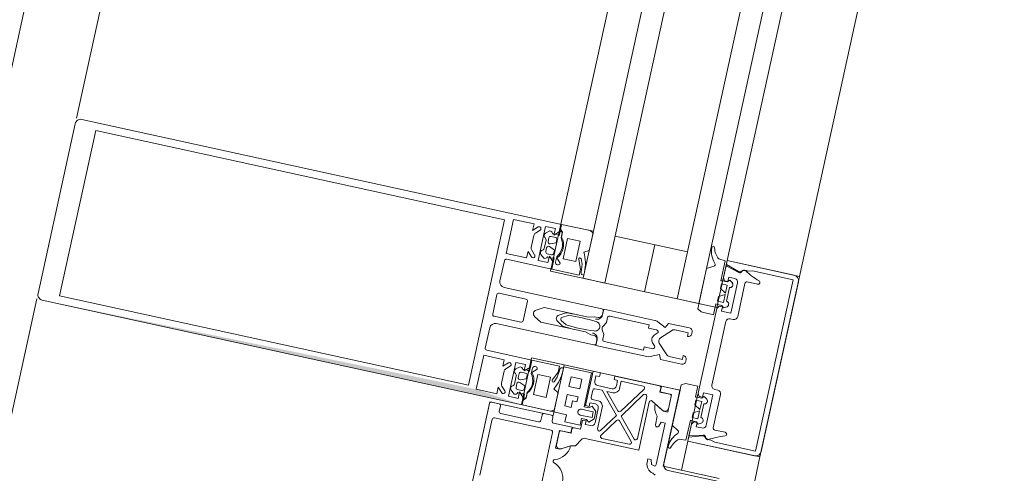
# Model space of a CAD drawing. Header units: metres. Extents: x 233012 to 233264, y 553571 to 554014.
# Tile 238 of 256: x 233205.816 to 233206.082, y 553843.787 to 553843.91. Entities that reach past the tile are written whole.
import ezdxf

# ---------------------------------------------------------------- set-up
doc = ezdxf.new("R2010")
doc.units = ezdxf.units.M
for name, color, linetype, lineweight in [('A-NL$1A_detailuitwerking', 252, 'Continuous', 5), ('A-NL$1B_3D-modellen_algemeen', 252, 'Continuous', 5), ('A-NL23_vloeraanzicht', 252, 'Continuous', 5), ('A-NL30_stijlen_dorpels-pui', 252, 'Continuous', 5), ('A-NL30_wandopeningen', 252, 'Continuous', 5), ('A-NL38_vlakvullingen-pui', 252, 'Continuous', 5)]:
    doc.layers.add(name, color=color, linetype=linetype, lineweight=lineweight)

# ---------------------------------------------------------------- blocks, each defined once
blk = doc.blocks.new('NLRS_31_WI_CWP_aluminium raam_gen_mie - AWS 65 BS kiep-2839039-01_Situatie')
at = {"layer": 'A-NL$1A_detailuitwerking'}
for p, q in [((0.2735, 0.04945), (0.247, 0.04945)), ((0.274, 0.04695), (0.274, 0.04895)), ((0.254, 0.04785), (0.2695, 0.04785)), ((0.27, 0.04735), (0.27, 0.03165)), ((0.2715, 0.03545), (0.2715, 0.04595)), ((0.272, 0.04645), (0.2735, 0.04645)), ((0.2735, 0.03495), (0.272, 0.03495)), ((0.2725, 0.03195), (0.2735, 0.03195)), ((0.274, 0.03245), (0.274, 0.03445)), ((0.2875, 0.032), (0.275, 0.032)), ((0.275, 0.032), (0.275, 0.0285)), ((0.2875, 0.0243), (0.2875, 0.032)), ((0.2695, 0.03115), (0.254, 0.03115)), ((0.2655, 0.02825), (0.2655, 0.02945)), ((0.2655, 0.02945), (0.27042, 0.02945)), ((0.26989, 0.02944), (0.26641, 0.02944)), ((0.27042, 0.02945), (0.27042, 0.02627)), ((0.272, 0.02627), (0.272, 0.03145)), ((0.2772, 0.0295), (0.2804, 0.0295)), ((0.2772, 0.0277), (0.2772, 0.0295)), ((0.2804, 0.0295), (0.2804, 0.0265)), ((0.2826, 0.0265), (0.2826, 0.0295)), ((0.2826, 0.0295), (0.2853, 0.0295)), ((0.2853, 0.0295), (0.2853, 0.0265)), ((0.26701, 0.02564), (0.2655, 0.02825)), ((0.26571, 0.02791), (0.26703, 0.02563)), ((0.27039, 0.02624), (0.27039, 0.02894)), ((0.273, 0.0285), (0.273, 0.0243)), ((0.275, 0.0285), (0.273, 0.0285)), ((0.279, 0.0277), (0.2772, 0.0277)), ((0.279, 0.0265), (0.279, 0.0277)), ((0.26703, 0.02563), (0.26727, 0.0243)), ((0.26727, 0.0243), (0.2693, 0.02313)), ((0.2715, 0.02624), (0.27039, 0.02624)), ((0.27042, 0.02627), (0.272, 0.02627)), ((0.272, 0.024), (0.272, 0.02574)), ((0.2745, 0.024), (0.272, 0.024)), ((0.273, 0.0243), (0.2749, 0.0243)), ((0.2745, 0.023), (0.2745, 0.024)), ((0.2749, 0.0243), (0.2749, 0.023)), ((0.2757, 0.0216), (0.2757, 0.0249)), ((0.2773, 0.0249), (0.2773, 0.0216)), ((0.2781, 0.023), (0.2781, 0.0243)), ((0.2781, 0.0243), (0.2875, 0.0243)), ((0.288, 0.024), (0.2785, 0.024)), ((0.2785, 0.024), (0.2785, 0.023)), ((0.2804, 0.0265), (0.279, 0.0265)), ((0.2853, 0.0265), (0.2826, 0.0265)), ((0.288, 0.022), (0.288, 0.024)), ((0.2698, 0.02224), (0.2698, 0.0074)), ((0.2735, 0.0215), (0.2735, 0.023)), ((0.2735, 0.023), (0.2745, 0.023)), ((0.2749, 0.023), (0.27429, 0.02219)), ((0.27429, 0.02219), (0.27547, 0.021)), ((0.2773, 0.0216), (0.2757, 0.0216)), ((0.27753, 0.021), (0.27871, 0.02219)), ((0.27871, 0.02219), (0.2781, 0.023)), ((0.2785, 0.023), (0.2795, 0.023)), ((0.2795, 0.023), (0.2795, 0.0215)), ((0.2805, 0.021), (0.2805, 0.0225)), ((0.281, 0.023), (0.283, 0.023)), ((0.2835, 0.0225), (0.2835, 0.02055)), ((0.2845, 0.018), (0.2845, 0.022)), ((0.2855, 0.023), (0.287, 0.023)), ((0.287, 0.023), (0.287, 0.022)), ((0.287, 0.022), (0.288, 0.022)), ((0.27307, 0.0195), (0.279, 0.0195)), ((0.2785, 0.0205), (0.2745, 0.0205)), ((0.27547, 0.021), (0.27753, 0.021)), ((0.2835, 0.02055), (0.27766, 0.0153)), ((0.27899, 0.01515), (0.2835, 0.01921)), ((0.2835, 0.01921), (0.2835, 0.01749)), ((0.2708, 0.01024), (0.2708, 0.01778)), ((0.27158, 0.0182), (0.27637, 0.01497)), ((0.27766, 0.0153), (0.27279, 0.01859)), ((0.285, 0.016), (0.287, 0.016)), ((0.287, 0.017), (0.2855, 0.017)), ((0.288, 0.018), (0.287, 0.018)), ((0.287, 0.018), (0.287, 0.017)), ((0.287, 0.016), (0.287, 0.00994)), ((0.288, 0.00566), (0.288, 0.018)), ((0.27642, 0.01418), (0.27163, 0.00987)), ((0.27247, 0.00927), (0.27775, 0.01403)), ((0.27775, 0.01403), (0.28475, 0.00931)), ((0.28622, 0.00953), (0.27905, 0.01436)), ((0.28447, 0.0084), (0.2728, 0.0084)), ((0.2698, 0.0074), (0.28311, 0.0074)), ((0.2815, 0.00315), (0.283, 0.00576)), ((0.28354, 0.00665), (0.28171, 0.00349)), ((0.2665, 0.00245), (0.26678, 0.0032)), ((0.26678, 0.0032), (0.26802, 0.0036)), ((0.26802, 0.00445), (0.267, 0.00445)), ((0.26802, 0.0036), (0.26802, 0.00445)), ((0.27728, 0.0035), (0.2785, 0.00311)), ((0.27983, 0.00445), (0.27745, 0.00445)), ((0.2785, 0.00311), (0.2785, 0.00195)), ((0.2815, 0.00195), (0.2815, 0.00315)), ((0.28639, 0.00246), (0.28639, 0.00516)), ((0.28639, 0.00516), (0.2875, 0.00516)), ((0.288, 0.00513), (0.28642, 0.00513)), ((0.28642, 0.00513), (0.28642, 0.00195)), ((0.288, -0.00005), (0.288, 0.00513)), ((0.26453, 0.00237), (0.2641, 0.00162)), ((0.2785, 0.00195), (0.267, 0.00195)), ((0.28642, 0.00195), (0.2815, 0.00195)), ((0.28241, 0.00196), (0.28589, 0.00196)), ((0.2661, -0.01555), (0.2661, -0.00155)), ((0.2676, -0.00005), (0.288, -0.00005))]:
    blk.add_line(p, q, dxfattribs=at)
for centre, major_axis, start_param, end_param in [((0.2735, 0.04895), (-0.000497, 0.000055), 3.250927, 4.821723), ((0.2695, 0.04735), (-0.000354, 0.000354), 3.926991, 5.497787), ((0.272, 0.04595), (-0.000257, 0.000429), 5.742766, 7.313562), ((0.2735, 0.04695), (0.000462, 0.000191), 4.31969, 5.890487), ((0.272, 0.03545), (-0.000439, 0.00024), 0.49973, 2.070526), ((0.2735, 0.03445), (0.000212, 0.000453), 5.150418, 6.721215), ((0.2725, 0.03145), (0.000191, 0.000462), 0.392699, 1.963496), ((0.2735, 0.03245), (0.000207, 0.000455), 3.567576, 5.138372), ((0.262, 0.02886), (0.000134, 0.000482), 5.300434, 7.809229), ((0.26656, 0.02845), (0.000464, 0.000886), 0.624973, 2.624168), ((0.2695, 0.03165), (-0.000462, 0.000191), 1.963495, 3.534292), ((0.26989, 0.02894), (-0.00029, 0.000408), 4.09429, 5.665225), ((0.25687, 0.03054), (-0.00309, 0.0038), 2.484449, 3.713523), ((0.26713, 0.03054), (0.00478, 0.00109), 3.233564, 4.462325), ((0.2715, 0.02574), (0.000496, 0.000061), 6.160696, 7.731492), ((0.2765, 0.0249), (0.000732, 0.000322), 5.868761, 9.010353), ((0.2688, 0.02226), (-0.000251, 0.000968), 4.441025, 5.506241), ((0.2745, 0.0215), (0.000851, 0.000526), 2.588027, 4.158814), ((0.2785, 0.0215), (-0.000973, 0.00023), 1.80262, 3.373417), ((0.281, 0.0225), (0.000269, 0.000421), 0.569244, 2.13999), ((0.283, 0.0225), (-0.000477, 0.000151), 3.448899, 5.019745), ((0.2855, 0.022), (0.000985, 0.000174), 1.396411, 2.967207), ((0.27307, 0.019), (0.000365, 0.000342), 0.818067, 3.366248), ((0.279, 0.021), (-0.00115, 0.00096), 2.266267, 3.837064), ((0.2713, 0.01778), (-0.000191, 0.000462), 5.297074, 7.461282), ((0.285, 0.0175), (0.00136, 0.00064), 2.705772, 4.272151), ((0.2855, 0.018), (0.000316, 0.000949), 1.892547, 3.463343), ((0.27609, 0.01455), (0.000499, 0.000037), 5.371159, 7.186302), ((0.27933, 0.01478), (0.000376, 0.00033), 1.583318, 3.398461), ((0.2713, 0.01024), (0.000211, 0.000453), 2.006336, 4.310171), ((0.2728, 0.0089), (-0.000236, 0.000441), 0.241641, 2.650195), ((0.28447, 0.0089), (-0.0004, 0.0003), 2.214872, 4.763052), ((0.2865, 0.00994), (0.000476, 0.000153), 3.808853, 5.973061), ((0.28306, 0.0011), (-0.00343, 0.00316), 5.46846, 6.223196), ((0.28311, 0.0069), (0.000499, 0.000038), 5.683262, 7.777657), ((0.2875, 0.00566), (-0.000145, 0.000479), 2.847591, 4.418372), ((0.267, 0.00195), (0.00142, 0.00205), 0.606013, 2.009361), ((0.2775, 0.00395), (-0.000272, 0.000422), 5.807237, 8.387005), ((0.28256, 0.00295), (0.000345, 0.000939), 1.351475, 3.35067), ((0.267, 0.00245), (0.000494, 0.00008), 2.980676, 4.551514), ((0.28589, 0.00246), (-0.000498, 0.000049), 1.669494, 3.24043), ((0.2676, -0.00155), (0.00106, 0.00106), 0.785398, 2.356195)]:
    blk.add_ellipse(centre, major_axis=major_axis, ratio=1, start_param=start_param, end_param=end_param, dxfattribs=at)
at = {"layer": 'A-NL30_wandopeningen'}
for p, q in [((0.274, 0.0495), (0.247, 0.0495)), ((0.274, 0.032), (0.274, 0.0495)), ((0.288, 0.032), (0.274, 0.032)), ((0.288, 0), (0.288, 0.032)), ((0.267, -0.0155), (0.267, 0)), ((0.267, 0), (0.288, 0))]:
    blk.add_line(p, q, dxfattribs=at)
blk = doc.blocks.new('Rectangular Mullion - NLRS_31_CWM_vliesgevelprofiel bxh 50x200_gen_mie-2811612-01_Situatie')
at = {"layer": 'A-NL30_stijlen_dorpels-pui'}
for p, q in [((233203.512, 553833.28429), (233203.39443, 553832.747)), ((233203.6431, 553833.2556), (233203.65169, 553833.25372)), ((233203.68784, 553833.24581), (233203.68613, 553833.23799)), ((233203.5898, 553832.70425), (233203.70738, 553833.24153))]:
    blk.add_line(p, q, dxfattribs=at)
blk = doc.blocks.new('NLRS_21_CWP_dubbele beglazing_gen_mie - dubbele beglazing_gen-2812561-01_Situatie')
at = {"layer": 'A-NL38_vlakvullingen-pui'}
for p, q in [((0.588, 0.032), (-0.588, 0.032)), ((-0.588, 0.032), (-0.588, 0.026)), ((-0.588, 0.026), (0.588, 0.026)), ((0.588, 0.006), (-0.588, 0.006)), ((-0.588, 0.006), (-0.588, 0)), ((-0.588, 0), (0.588, 0))]:
    blk.add_line(p, q, dxfattribs=at)
blk = doc.blocks.new('Rectangular Mullion - NLRS_31_CWM_vliesgevelprofiel bxh 50x200_gen_mie-2811811-01_Situatie')
at = {"layer": 'A-NL30_stijlen_dorpels-pui'}
for p, q in [((233199.88975, 553827.93495), (233199.64392, 553826.81154)), ((233200.02066, 553827.90631), (233199.77482, 553826.78289)), ((233200.06559, 553827.89648), (233199.81976, 553826.77306)), ((233199.8393, 553826.76878), (233200.08513, 553827.8922)), ((233199.78361, 553826.78097), (233199.77502, 553826.78285)), ((233199.80901, 553826.77541), (233199.78948, 553826.77969))]:
    blk.add_line(p, q, dxfattribs=at)
blk = doc.blocks.new('Rectangular Mullion - vliesgevelprofiel_gen_bxh200x50-V52-01_Situatie')
at = {"layer": 'A-NL30_stijlen_dorpels-pui'}
blk.add_hatch(color=256, dxfattribs=at).paths.add_polyline_path([(-0.025, 0.0408), (-0.0235, 0.0538), (-0.025, 0.1735)])
at = {"layer": 'A-NL$1A_detailuitwerking'}
for p, q in [((-0.025, 0.1735), (-0.025, 0.0408)), ((0.0235, 0.175), (-0.0235, 0.175)), ((0.025, 0.0408), (0.025, 0.1735)), ((-0.0229, 0.0561), (-0.0229, 0.1692)), ((-0.0229, 0.1692), (0.0229, 0.1692)), ((0.0229, 0.1692), (0.0229, 0.0561)), ((0.0229, 0.0561), (-0.0229, 0.0561)), ((-0.0235, 0.0481), (-0.0235, 0.0538)), ((-0.0235, 0.0538), (-0.0141, 0.0538)), ((-0.0141, 0.0538), (-0.0141, 0.0481)), ((-0.0126, 0.0413), (-0.0126, 0.0533)), ((-0.0121, 0.0538), (-0.0065, 0.0538)), ((-0.0032, 0.0459), (-0.0032, 0.0533)), ((-0.0027, 0.0538), (0.0027, 0.0538)), ((0.0032, 0.0533), (0.0032, 0.0459)), ((0.0065, 0.0538), (0.0121, 0.0538)), ((0.0126, 0.0533), (0.0126, 0.0413)), ((0.0141, 0.0481), (0.0141, 0.0538)), ((0.0141, 0.0538), (0.0235, 0.0538)), ((0.0235, 0.0538), (0.0235, 0.0481)), ((-0.005, 0.0523), (-0.005, 0.0253)), ((0.005, 0.0253), (0.005, 0.0523)), ((-0.0217, 0.0481), (-0.0235, 0.0481)), ((-0.02295, 0.04685), (-0.0217, 0.0481)), ((-0.0141, 0.0481), (-0.0159, 0.0481)), ((-0.0159, 0.0481), (-0.01465, 0.04685)), ((0.0159, 0.0481), (0.0141, 0.0481)), ((0.01465, 0.04685), (0.0159, 0.0481)), ((0.0235, 0.0481), (0.0217, 0.0481)), ((0.0217, 0.0481), (0.02295, 0.04685)), ((-0.02118, 0.04721), (-0.02224, 0.04615)), ((-0.01713, 0.0475), (-0.02047, 0.0475)), ((-0.01536, 0.04615), (-0.01642, 0.04721)), ((0.0027, 0.0454), (-0.0027, 0.0454)), ((0.01642, 0.04721), (0.01536, 0.04615)), ((0.02047, 0.0475), (0.01713, 0.0475)), ((0.02224, 0.04615), (0.02118, 0.04721)), ((-0.0235, 0.0422), (-0.0235, 0.0449)), ((-0.0235, 0.0449), (-0.0141, 0.0449)), ((-0.02176, 0.04451), (-0.02258, 0.04354)), ((-0.0212, 0.0417), (-0.0212, 0.0429)), ((-0.0207, 0.0434), (-0.01965, 0.0434)), ((-0.01765, 0.044), (-0.01995, 0.044)), ((-0.01918, 0.0427), (-0.01979, 0.0412)), ((-0.01781, 0.0412), (-0.01842, 0.0427)), ((-0.01795, 0.0434), (-0.0169, 0.0434)), ((-0.0164, 0.0429), (-0.0164, 0.0417)), ((-0.01502, 0.04354), (-0.01585, 0.04452)), ((-0.0141, 0.0449), (-0.0141, 0.0422)), ((-0.002, 0.04064), (-0.00087, 0.0426)), ((0.00087, 0.0426), (0.002, 0.04064)), ((0.0141, 0.0422), (0.0141, 0.0449)), ((0.0141, 0.0449), (0.0235, 0.0449)), ((0.01585, 0.04452), (0.01502, 0.04354)), ((0.0164, 0.0417), (0.0164, 0.0429)), ((0.0169, 0.0434), (0.01795, 0.0434)), ((0.01995, 0.044), (0.01765, 0.044)), ((0.01842, 0.0427), (0.01781, 0.0412)), ((0.01979, 0.0412), (0.01918, 0.0427)), ((0.01965, 0.0434), (0.0207, 0.0434)), ((0.0212, 0.0429), (0.0212, 0.0417)), ((0.02258, 0.04354), (0.02176, 0.04451)), ((0.0235, 0.0449), (0.0235, 0.0422)), ((-0.025, 0.0408), (-0.0231, 0.0408)), ((-0.02365, 0.0408), (-0.025, 0.0408)), ((-0.025, 0.0408), (-0.025, 0.0329)), ((-0.02295, 0.0401), (-0.02365, 0.0408)), ((-0.0217, 0.0422), (-0.0235, 0.0422)), ((-0.0231, 0.0408), (-0.0217, 0.0422)), ((-0.02191, 0.0408), (-0.02296, 0.0408)), ((-0.0216, 0.0401), (-0.02295, 0.0401)), ((-0.02278, 0.0402), (-0.02138, 0.04014)), ((-0.01979, 0.0412), (-0.0207, 0.0412)), ((-0.0169, 0.0412), (-0.01781, 0.0412)), ((-0.01615, 0.0402), (-0.0147, 0.0402)), ((-0.0141, 0.0422), (-0.0159, 0.0422)), ((-0.0159, 0.0422), (-0.0145, 0.0408)), ((-0.01464, 0.0389), (-0.01584, 0.0401)), ((-0.0126, 0.0408), (-0.01569, 0.0408)), ((-0.0145, 0.0408), (-0.0131, 0.0408)), ((-0.0126, 0.0332), (-0.0126, 0.0408)), ((-0.002, 0.0283), (-0.002, 0.04064)), ((0.002, 0.04064), (0.002, 0.0283)), ((0.01569, 0.0408), (0.0126, 0.0408)), ((0.0126, 0.0408), (0.0126, 0.0332)), ((0.0131, 0.0408), (0.0145, 0.0408)), ((0.0159, 0.0422), (0.0141, 0.0422)), ((0.0145, 0.0408), (0.0159, 0.0422)), ((0.01584, 0.0401), (0.01464, 0.0389)), ((0.0147, 0.0402), (0.01615, 0.0402)), ((0.01781, 0.0412), (0.0169, 0.0412)), ((0.0207, 0.0412), (0.01979, 0.0412)), ((0.02138, 0.04014), (0.02278, 0.0402)), ((0.02295, 0.0401), (0.0216, 0.0401)), ((0.0235, 0.0422), (0.0217, 0.0422)), ((0.0217, 0.0422), (0.0231, 0.0408)), ((0.02296, 0.0408), (0.02191, 0.0408)), ((0.02365, 0.0408), (0.02295, 0.0401)), ((0.0231, 0.0408), (0.025, 0.0408)), ((0.025, 0.0408), (0.02365, 0.0408)), ((0.025, 0.0329), (0.025, 0.0408)), ((-0.0216, 0.0384), (-0.016, 0.0384)), ((-0.0216, 0.0349), (-0.0216, 0.0384)), ((-0.016, 0.0384), (-0.016, 0.0349)), ((0.016, 0.0349), (0.016, 0.0384)), ((0.016, 0.0384), (0.0216, 0.0384)), ((0.0216, 0.0384), (0.0216, 0.0349)), ((-0.016, 0.0349), (-0.0216, 0.0349)), ((-0.00085, 0.03632), (-0.00187, 0.03455)), ((-0.00133, 0.03379), (-0.00042, 0.03536)), ((0.00043, 0.03534), (0.00133, 0.03379)), ((0.00187, 0.03455), (0.00087, 0.03629)), ((0.0216, 0.0349), (0.016, 0.0349)), ((-0.025, 0.0329), (-0.02448, 0.032)), ((-0.02448, 0.032), (-0.01972, 0.032)), ((-0.01972, 0.032), (-0.01894, 0.03336)), ((-0.01567, 0.03312), (-0.01701, 0.03364)), ((-0.01671, 0.03427), (-0.0143, 0.0332)), ((-0.01349, 0.0329), (-0.01567, 0.03312)), ((-0.0143, 0.0332), (-0.0126, 0.0332)), ((-0.01371, 0.032), (-0.01292, 0.032)), ((0.0126, 0.0332), (0.0143, 0.0332)), ((0.01292, 0.032), (0.01371, 0.032)), ((0.01567, 0.03312), (0.01349, 0.0329)), ((0.0143, 0.0332), (0.01671, 0.03427)), ((0.01701, 0.03364), (0.01567, 0.03312)), ((0.01894, 0.03336), (0.01972, 0.032)), ((0.01972, 0.032), (0.02448, 0.032)), ((0.02448, 0.032), (0.025, 0.0329)), ((-0.0025, 0.02675), (-0.002, 0.0283)), ((-0.0025, 0.0258), (-0.0025, 0.02675)), ((0.002, 0.0283), (0.0025, 0.02675)), ((0.0025, 0.02675), (0.0025, 0.0258)), ((-0.00342, 0.02479), (-0.005, 0.02479)), ((-0.005, 0.02479), (-0.005, 0.01066)), ((-0.0045, 0.0248), (-0.0035, 0.0248)), ((-0.00165, 0.02331), (-0.00048, 0.02398)), ((0.0005, 0.02397), (0.00165, 0.02331)), ((0.005, 0.02479), (0.00342, 0.02479)), ((0.0035, 0.0248), (0.0045, 0.0248)), ((0.005, 0.01066), (0.005, 0.02479)), ((-0.0035, 0.0119), (-0.0035, 0.02281)), ((-0.003, 0.02331), (-0.00165, 0.02331)), ((0.00165, 0.02331), (0.003, 0.02331)), ((0.0035, 0.02281), (0.0035, 0.0119)), ((-0.0026, 0.0119), (-0.0035, 0.0119)), ((-0.0026, 0.00962), (-0.0026, 0.0119)), ((0.0035, 0.0119), (0.0026, 0.0119)), ((0.0026, 0.0119), (0.0026, 0.00962)), ((-0.00481, 0.00982), (-0.00372, 0.00747)), ((-0.00341, 0.00546), (-0.00071, 0.00816)), ((-0.00106, 0.00994), (-0.00175, 0.00925)), ((0.00071, 0.00816), (0.00341, 0.00546)), ((0.00175, 0.00925), (0.00106, 0.00994)), ((0.00372, 0.00747), (0.00481, 0.00982)), ((-0.00372, 0.00747), (-0.005, 0.00688)), ((-0.005, 0.00688), (-0.005, 0.0011)), ((0.005, 0.00688), (0.00372, 0.00747)), ((0.005, 0.0011), (0.005, 0.00688)), ((-0.0037, 0.0011), (-0.0037, 0.00475)), ((0.0037, 0.00475), (0.0037, 0.0011)), ((-0.02168, 0), (-0.02273, -0.00181)), ((-0.01051, 0), (-0.02168, 0)), ((-0.0099, -0.00106), (-0.01051, 0)), ((-0.00265, 0.0011), (-0.0037, 0.0011)), ((0.0037, 0.0011), (0.00265, 0.0011)), ((0.01051, 0), (0.0099, -0.00106)), ((0.02168, 0), (0.01051, 0)), ((0.02273, -0.00181), (0.02168, 0)), ((-0.02494, -0.00266), (-0.02485, -0.0045)), ((-0.0099, -0.0045), (-0.0099, -0.00106)), ((0.0099, -0.00106), (0.0099, -0.0045)), ((0.02485, -0.0045), (0.02494, -0.00266)), ((-0.0239, -0.005), (-0.025, -0.005)), ((-0.025, -0.005), (-0.025, -0.0235)), ((-0.02485, -0.0045), (-0.01932, -0.0045)), ((-0.02273, -0.00858), (-0.0239, -0.005)), ((-0.0203, -0.005), (-0.0235, -0.005)), ((-0.0235, -0.005), (-0.0225, -0.00875)), ((-0.0195, -0.00548), (-0.0203, -0.005)), ((-0.0185, -0.0064), (-0.0185, -0.0048)), ((-0.0185, -0.0048), (-0.0172, -0.0048)), ((-0.0172, -0.0048), (-0.01628, -0.0064)), ((-0.01592, -0.0064), (-0.015, -0.0048)), ((-0.015, -0.0048), (-0.0137, -0.0048)), ((-0.0137, -0.0048), (-0.0137, -0.0064)), ((-0.01288, -0.0045), (-0.0099, -0.0045)), ((-0.0117, -0.005), (-0.0125, -0.00548)), ((0, -0.005), (-0.0117, -0.005)), ((0.0117, -0.005), (0, -0.005)), ((0.0099, -0.0045), (0.01288, -0.0045)), ((0.0125, -0.00548), (0.0117, -0.005)), ((0.0137, -0.0064), (0.0137, -0.0048)), ((0.0137, -0.0048), (0.015, -0.0048)), ((0.015, -0.0048), (0.01592, -0.0064)), ((0.01628, -0.0064), (0.0172, -0.0048)), ((0.0172, -0.0048), (0.0185, -0.0048)), ((0.0185, -0.0048), (0.0185, -0.0064)), ((0.01932, -0.0045), (0.02485, -0.0045)), ((0.0203, -0.005), (0.0195, -0.00548)), ((0.0235, -0.005), (0.0203, -0.005)), ((0.0225, -0.00875), (0.0235, -0.005)), ((0.0239, -0.005), (0.02273, -0.00858)), ((0.025, -0.005), (0.0239, -0.005)), ((0.025, -0.0235), (0.025, -0.005)), ((-0.0207, -0.008), (-0.0207, -0.0064)), ((-0.0207, -0.0064), (-0.0195, -0.0064)), ((-0.01935, -0.00621), (-0.01994, -0.0068)), ((-0.01994, -0.0068), (-0.0194, -0.00764)), ((-0.0195, -0.0064), (-0.0195, -0.00548)), ((-0.01628, -0.0064), (-0.0185, -0.0064)), ((-0.01798, -0.00712), (-0.01422, -0.00712)), ((-0.0137, -0.0064), (-0.01592, -0.0064)), ((-0.01226, -0.0068), (-0.01285, -0.00621)), ((-0.0128, -0.00764), (-0.01226, -0.0068)), ((-0.0125, -0.00548), (-0.0125, -0.0064)), ((-0.0125, -0.0064), (-0.0113, -0.0064)), ((-0.0113, -0.0064), (-0.0113, -0.009)), ((0.0113, -0.009), (0.0113, -0.0064)), ((0.0113, -0.0064), (0.0125, -0.0064)), ((0.01285, -0.00621), (0.01226, -0.0068)), ((0.01226, -0.0068), (0.0128, -0.00764)), ((0.0125, -0.0064), (0.0125, -0.00548)), ((0.01592, -0.0064), (0.0137, -0.0064)), ((0.01422, -0.00712), (0.01798, -0.00712)), ((0.0185, -0.0064), (0.01628, -0.0064)), ((0.01994, -0.0068), (0.01935, -0.00621)), ((0.0194, -0.00764), (0.01994, -0.0068)), ((0.0195, -0.00548), (0.0195, -0.0064)), ((0.0195, -0.0064), (0.0207, -0.0064)), ((0.0207, -0.0064), (0.0207, -0.008)), ((-0.0113, -0.009), (-0.0197, -0.009)), ((-0.0098, -0.01), (-0.0098, -0.00915)), ((-0.0088, -0.00815), (0, -0.00815)), ((0, -0.00815), (0.0088, -0.00815)), ((0.0098, -0.00915), (0.0098, -0.01)), ((0.0197, -0.009), (0.0113, -0.009)), ((-0.0237, -0.01224), (-0.0234, -0.01106)), ((-0.0237, -0.0235), (-0.0237, -0.01224)), ((-0.0205, -0.0144), (-0.0205, -0.0115)), ((-0.02, -0.011), (-0.0108, -0.011)), ((0.0108, -0.011), (0.02, -0.011)), ((0.0205, -0.0115), (0.0205, -0.0144)), ((0.0234, -0.01106), (0.0237, -0.01224)), ((0.0237, -0.01224), (0.0237, -0.0235)), ((0.0237, -0.0235), (-0.0237, -0.0235)), ((-0.0235, -0.025), (0.0235, -0.025))]:
    blk.add_line(p, q, dxfattribs=at)
for centre, radius, start, end in [((0.04794, 0.03017), 0.0494, 175.7977, 184.735), ((-0.04794, 0.03017), 0.0494, 355.265, 4.2023), ((-0.04794, 0.03017), 0.05, 1.4173, 5.0304), ((-0.04048, -0.0208), 0.02, 18.18, 31.3119)]:
    blk.add_arc(centre, radius, start, end, dxfattribs=at)
for centre, major_axis, start_param, end_param in [((-0.0235, 0.1735), (0, 0.0015), 0, 1.570797), ((0.0235, 0.1735), (-0.00134, 0.00068), 3.610616, 5.181413), ((-0.0121, 0.0533), (0.000438, 0.000241), 1.068763, 2.639559), ((-0.0065, 0.0523), (0.00106, 0.00106), 5.497787, 7.068583), ((-0.0027, 0.0533), (0.000417, 0.000275), 0.987844, 2.55864), ((0.0027, 0.0533), (0.000479, 0.000145), 5.989184, 7.55998), ((0.0065, 0.0523), (0.00145, 0.00038), 1.314602, 2.885398), ((0.0121, 0.0533), (0.0005, 0.000018), 6.247532, 7.818328), ((-0.02259, 0.0465), (0.00015, 0.000477), 1.089743, 4.231336), ((-0.02047, 0.0465), (-0.000747, 0.000665), 5.439233, 6.224631), ((-0.01713, 0.0465), (0.000949, 0.000316), 0.463648, 1.249046), ((-0.01501, 0.0465), (0.000009, 0.0005), 2.374704, 5.516297), ((-0.0027, 0.0459), (-0.000101, 0.00049), 1.36835, 2.939147), ((0.0027, 0.0459), (0.000069, 0.000495), 3.280743, 4.851539), ((0.01501, 0.0465), (-0.00008, 0.000494), 0.624523, 3.766116), ((0.01713, 0.0465), (0.000973, 0.00023), 1.338972, 2.124371), ((0.02047, 0.0465), (-0.00099, 0.000139), 4.066141, 4.851539), ((0.02259, 0.0465), (-0.000218, 0.00045), 1.904941, 5.046534), ((-0.02181, 0.04343), (-0.00042, 0.000656), 0.855684, 2.323661), ((-0.01896, 0.04189), (-0.0029, 0.00121), 0.143822, 0.749382), ((-0.02115, 0.044), (0.00074, 0.000305), 0.481671, 2.052467), ((-0.0207, 0.0429), (0.000191, 0.000462), 0.392699, 1.963495), ((-0.01976, 0.0449), (0.000871, 0.000312), 3.119136, 4.159926), ((-0.01965, 0.04289), (0.00029, 0.000418), 4.931333, 6.889198), ((-0.01795, 0.04289), (0, 0.000509), 0, 1.957866), ((-0.01784, 0.0449), (0.000078, 0.000922), 3.434707, 4.475497), ((-0.01645, 0.044), (-0.000794, 0.000098), 3.979138, 5.533029), ((-0.0169, 0.0429), (0.000178, 0.000467), 5.07571, 6.646506), ((-0.01864, 0.04189), (-0.00309, 0.00055), 2.965091, 3.571207), ((-0.01579, 0.04343), (-0.000096, 0.000774), 3.265663, 4.733634), ((0, 0.0421), (-0.001, 0.00003), 3.695167, 5.789562), ((0.01579, 0.04343), (-0.000361, 0.000691), 0.944564, 2.412535), ((0.01864, 0.04189), (-0.00309, 0.00057), 6.211958, 6.818073), ((0.01645, 0.044), (-0.0008, 0.000022), 4.041581, 5.595472), ((0.0169, 0.0429), (-0.000077, 0.000494), 6.128334, 7.69913), ((0.01784, 0.0449), (0.000925, 0.000023), 3.437778, 4.478568), ((0.01795, 0.04289), (0.000463, 0.00021), 5.470133, 7.427998), ((0.01965, 0.04289), (0.000384, 0.000334), 0.854261, 2.812127), ((0.01976, 0.0449), (-0.000787, 0.000486), 2.332935, 3.373724), ((0.02115, 0.044), (-0.000777, 0.000191), 4.080745, 5.651541), ((0.0207, 0.0429), (-0.000236, 0.000441), 4.220992, 5.791788), ((0.01896, 0.04189), (-0.00313, 0.00029), 2.882626, 3.488186), ((0.02181, 0.04343), (-0.000764, 0.000153), 2.016696, 3.484673), ((-0.02277, 0.04053), (-0.000272, 0.000187), 5.926495, 8.415104), ((-0.01872, 0.04337), (-0.00275, 0.00338), 1.737235, 3.180711), ((-0.0188, 0.04371), (0.00421, 0.00128), 3.790712, 5.063531), ((-0.0207, 0.0417), (0, 0.0005), 1.570796, 3.141593), ((-0.0169, 0.0417), (0.000224, 0.000447), 3.60524, 5.176037), ((-0.0147, 0.03955), (0.000532, 0.000373), 4.187828, 7.242969), ((-0.0131, 0.0413), (0.000491, 0.000095), 4.522136, 6.092932), ((0.0131, 0.0413), (0.000045, 0.000498), 1.660723, 3.231519), ((0.0147, 0.03955), (0.000479, 0.000439), 0.828624, 3.883765), ((0.01872, 0.04337), (0.00408, 0.00154), 3.629782, 5.073258), ((0.0188, 0.04371), (-0.00406, 0.00169), 1.318109, 2.590928), ((0.0169, 0.0417), (0.000224, 0.000447), 2.034444, 3.60524), ((0.0207, 0.0417), (-0.000199, 0.000459), 2.73277, 4.303566), ((0.02277, 0.04053), (0.000011, 0.00033), 3.214304, 5.702913), ((0, 0.03579), (-0.000551, 0.000835), 4.652438, 6.72012), ((0, 0.03509), (0.000492, 0.000091), 0.340637, 2.397257), ((-0.01371, 0.0427), (-0.00373, 0.01003), 2.275457, 2.785703), ((-0.01685, 0.03395), (0.000208, 0.000281), 0.218792, 3.289317), ((-0.01344, 0.0323), (0.000476, 0.000365), 5.105496, 7.288456), ((0.04794, 0.03017), (0.02632, 0.04251), 2.037369, 2.10043), ((0.01344, 0.0323), (-0.000526, 0.000289), 5.127272, 7.310232), ((0.01371, 0.0427), (0.00589, 0.00893), 3.724545, 4.234792), ((0.01685, 0.03395), (0.000051, 0.000346), 3.778279, 6.848805), ((-0.0045, 0.0253), (-0.000073, 0.000495), 1.425068, 2.995864), ((-0.0035, 0.0258), (-0.000759, 0.000651), 2.27987, 3.850666), ((-0.00342, 0.02629), (0.00085, 0.00123), 3.746317, 5.392409), ((0, 0.02609), (-0.000916, 0.000916), 0.784951, 2.35613), ((0, 0.0231), (0.00026, 0.000968), 6.024039, 7.050589), ((0, 0.02609), (0.000916, 0.000916), 3.926865, 5.498043), ((0.00342, 0.02629), (0.00106, 0.00106), 2.280898, 3.926991), ((0.0035, 0.0258), (0.000894, 0.000447), 2.677945, 4.248741), ((0.0045, 0.0253), (0.000491, 0.000095), 4.522136, 6.092932), ((-0.003, 0.02281), (0.000094, 0.000491), 0.190253, 1.761049), ((0.003, 0.02281), (0.000094, 0.000491), 4.902642, 6.473438), ((-0.003, 0.01066), (-0.00168, 0.00109), 0.576286, 1.012179), ((0.003, 0.01066), (0.00136, 0.00146), 5.026291, 5.462185), ((-0.0021, 0.0096), (-0.000133, 0.000482), 1.269335, 3.656781), ((0, 0.00888), (-0.00064, 0.00136), 5.844841, 6.63087), ((0, 0.00745), (-0.000995, 0.000098), 4.810157, 5.59648), ((0, 0.00888), (0.00106, 0.00106), 0, 0.786029), ((0, 0.00745), (-0.0009, 0.000435), 4.377786, 5.16411), ((0.0021, 0.0096), (0.000017, 0.0005), 2.390403, 4.777849), ((-0.0027, 0.00475), (0.000973, 0.00023), 2.124361, 2.909769), ((0.0027, 0.00475), (-0.000433, 0.000901), 4.264357, 5.049764), ((-0.004, 0.0011), (-0.000851, 0.000526), 0.553574, 2.300346), ((-0.00365, 0.0011), (-0.000689, 0.000725), 2.206027, 3.952898), ((0.00365, 0.0011), (0.000954, 0.000301), 2.836182, 4.583053), ((0.004, 0.0011), (-0.000238, 0.000971), 2.725757, 4.472529), ((-0.0275, -0.00055), (-0.000179, 0.000356), 5.816041, 8.699377), ((-0.0289, -0.00585), (0.0019, 0.00472), 5.774591, 6.407606), ((-0.02788, -0.0064), (-0.0034, 0.00526), 4.937872, 5.648125), ((-0.02316, -0.00156), (-0.00002, 0.0005), 2.315222, 4.147817), ((0.02316, -0.00156), (0.000115, 0.000487), 2.326219, 4.158815), ((0.02788, -0.0064), (0.006, 0.00179), 1.341626, 2.05188), ((0.0289, -0.00585), (0.00507, 0.00044), 1.742832, 2.375847), ((0.0275, -0.00055), (-0.000114, 0.000382), 3.109846, 5.993182), ((-0.01363, -0.00548), (-0.00565, 0.00119), 0.037592, 0.33537), ((-0.01857, -0.00548), (-0.0054, 0.00202), 3.371602, 3.66938), ((0.01857, -0.00548), (0.00385, 0.0043), 2.132148, 2.429925), ((0.01363, -0.00548), (-0.00521, 0.00247), 3.45679, 3.754568), ((-0.01878, -0.00712), (0.000752, 0.000274), 3.490658, 5.934119), ((-0.01342, -0.00712), (-0.000545, 0.000585), 0.821052, 3.264513), ((0.01342, -0.00712), (-0.000725, 0.000338), 1.134464, 3.577925), ((0.01878, -0.00712), (-0.000545, 0.000585), 0.821052, 3.264513), ((-0.02131, -0.01064), (-0.00021, 0.00212), 0.853429, 1.671043), ((-0.02288, -0.01009), (-0.000186, 0.000572), 6.098445, 8.08587), ((-0.0234, -0.0088), (0.000392, 0.00058), 4.259893, 5.620941), ((-0.02306, -0.00891), (-0.000567, 0.000163), 2.039914, 3.694817), ((-0.0197, -0.008), (-0.000984, 0.000175), 0.176495, 1.747291), ((-0.0108, -0.01), (0.00099, 0.000135), 4.576916, 6.147712), ((-0.0088, -0.00915), (0.00016, 0.000986), 0.160875, 1.731672), ((0.0088, -0.00915), (0.000994, 0.000098), 6.184488, 7.755284), ((0.0108, -0.01), (0.000828, 0.00056), 2.546448, 4.117244), ((0.0197, -0.008), (-0.000792, 0.000609), 2.225893, 3.79669), ((0.04048, -0.0208), (0.00789, 0.01838), 1.429922, 1.659117), ((0.02306, -0.00891), (0.000351, 0.000474), 1.933959, 3.588861), ((0.0234, -0.0088), (-0.000694, 0.000089), 6.096728, 7.458055), ((0.02288, -0.01009), (-0.000427, 0.000424), 3.377916, 5.36534), ((0.02131, -0.01064), (0.00163, 0.00137), 5.381461, 6.199018), ((-0.02, -0.0115), (-0.000109, 0.000487), 6.059964, 7.63516), ((0.02, -0.0115), (0.00025, 0.000432), 5.234915, 6.81011), ((-0.021, -0.0144), (0.000426, 0.000262), 2.907544, 5.731836), ((0.021, -0.0144), (0.000465, 0.000184), 2.765017, 5.589309), ((-0.0235, -0.0235), (-0.0013, 0.00074), 0.515188, 2.085985), ((0.0235, -0.0235), (-0.00046, 0.00143), 2.831899, 4.400972)]:
    blk.add_ellipse(centre, major_axis=major_axis, ratio=1, start_param=start_param, end_param=end_param, dxfattribs=at)
blk = doc.blocks.new('Rectangular Mullion - NLRS_31_CWM_vliesgevelprofiel bxh 50x200_gen_mie-2812385-01_Situatie')
at = {"layer": 'A-NL30_stijlen_dorpels-pui'}
for p, q in [((-0.025, 0.025), (0.025, 0.025)), ((-0.025, 0.005), (-0.025, 0.025)), ((0.025, 0.025), (0.025, 0.005)), ((-0.012, 0.005), (-0.025, 0.005)), ((0.025, 0.005), (0.012, 0.005)), ((0.012, 0.005), (0.012, -0.041)), ((-0.012, -0.041), (-0.012, -0.032)), ((-0.025, -0.041), (-0.012, -0.041)), ((0.012, -0.041), (0.025, -0.041))]:
    blk.add_line(p, q, dxfattribs=at)
blk = doc.blocks.new('NLRS_41_GM_WPB_geisoleerde kantplank_gen_mie - d_175-6804785-01_Situatie')
at = {"layer": 'A-NL$1B_3D-modellen_algemeen'}
blk.add_line((5.265, 0.015), (5.252, 0.015), dxfattribs=at)

msp = doc.modelspace()

# ---------------------------------------------------------------- linework, layer by layer
at = {"layer": 'A-NL23_vloeraanzicht'}
msp.add_line((233205.56666, 553842.76727), (233206.30287, 553846.13166), dxfattribs=at)

# ---------------------------------------------------------------- block references
at = {"layer": 'A-NL$1B_3D-modellen_algemeen', "rotation": 77.65672900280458}
msp.add_blockref('NLRS_41_GM_WPB_geisoleerde kantplank_gen_mie - d_175-6804785-01_Situatie', (233204.87685, 553838.70278), dxfattribs=at)
at = {"layer": 'A-NL30_stijlen_dorpels-pui'}
for name, p in [('Rectangular Mullion - NLRS_31_CWM_vliesgevelprofiel bxh 50x200_gen_mie-2811811-01_Situatie', (6.18747, 17.07194)), ('Rectangular Mullion - NLRS_31_CWM_vliesgevelprofiel bxh 50x200_gen_mie-2811612-01_Situatie', (2.3087, 10.55035))]:
    msp.add_blockref(name, p, dxfattribs=at)
at = {"layer": 'A-NL30_stijlen_dorpels-pui', "rotation": 77.65672900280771}
msp.add_blockref('Rectangular Mullion - vliesgevelprofiel_gen_bxh200x50-V52-01_Situatie', (233205.997, 553843.82165), dxfattribs=at)
at = {"layer": 'A-NL30_stijlen_dorpels-pui', "extrusion": (0, 0, -1), "rotation": 102.3432709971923}
msp.add_blockref('Rectangular Mullion - NLRS_31_CWM_vliesgevelprofiel bxh 50x200_gen_mie-2812385-01_Situatie', (-233205.997, 553843.82165), dxfattribs=at)
at = {"layer": 'A-NL30_wandopeningen', "rotation": 77.65672900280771}
msp.add_blockref('NLRS_31_WI_CWP_aluminium raam_gen_mie - AWS 65 BS kiep-2839039-01_Situatie', (233205.93287, 553843.52858), dxfattribs=at)
at = {"layer": 'A-NL38_vlakvullingen-pui', "rotation": 77.65672900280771}
msp.add_blockref('NLRS_21_CWP_dubbele beglazing_gen_mie - dubbele beglazing_gen-2812561-01_Situatie', (233206.12526, 553844.40778), dxfattribs=at)

doc.saveas('drawing.dxf')
